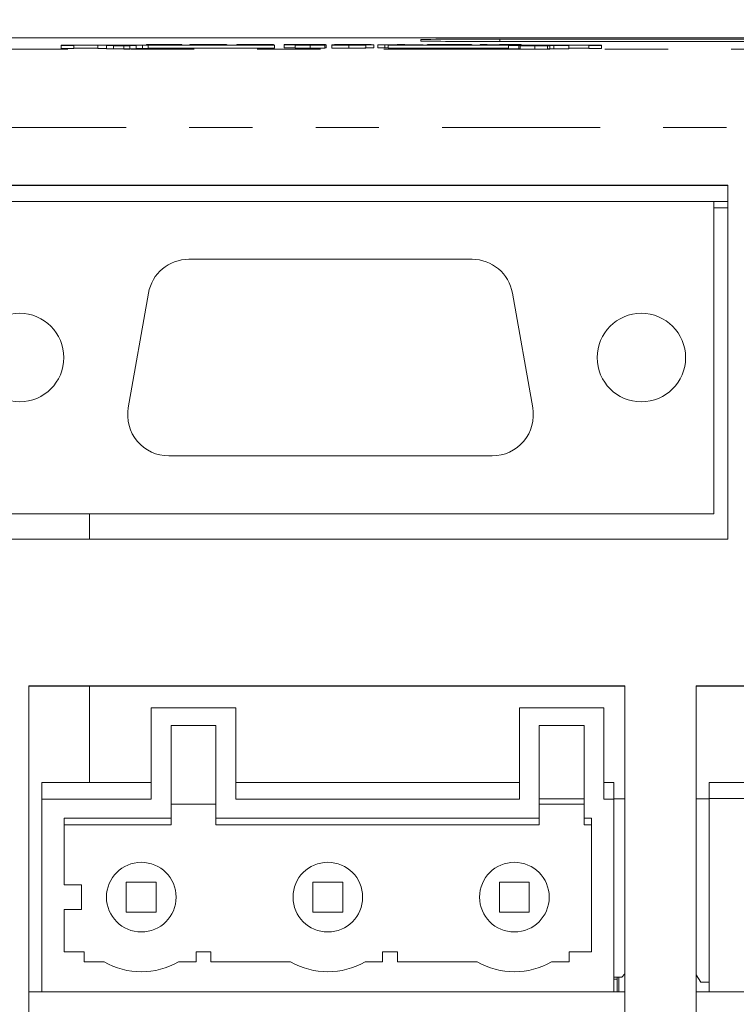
# Model space of a CAD drawing. Header units: inches. Extents: x 0.8 to 33.2, y 0.3 to 21.8.
# Tile 12 of 52: x 7.4 to 8.6, y 6.8 to 8.3. Entities that reach past the tile are written whole.
import ezdxf

# ---------------------------------------------------------------- set-up
doc = ezdxf.new("R2010")
doc.units = ezdxf.units.IN
doc.header["$MEASUREMENT"] = 0
doc.linetypes.add('PHANTOM', pattern=[0.5, 0.25, -0.05, 0.05, -0.05, 0.05, -0.05])
doc.styles.add('SLDTEXTSTYLE0', font='TXT', dxfattribs={"width": 0.75})
doc.dimstyles.new('SLDDIMSTYLE1', dxfattribs={"dimtxt": 0.12, "dimasz": 0.18, "dimexe": 0, "dimexo": 0.0625, "dimgap": 0.03, "dimtad": 0, "dimtih": 1, "dimtoh": 1, "dimrnd": 1e-09, "dimzin": 12, "dimdsep": 46, "dimtxsty": 'SLDTEXTSTYLE0', "dimsah": 1, "dimcen": 0.09, "dimadec": 0, "dimazin": 0, "dimtfac": 1, "dimtofl": 0, "dimtmove": 0, "dimatfit": 3, "dimfxl": 1, "dimtolj": 1, "dimtzin": 12, "dimarcsym": 0})

# ---------------------------------------------------------------- blocks, each defined once
blk = doc.blocks.new('*D7')
at = {"color": 7, "linetype": 'Continuous', "lineweight": 0}
for p, q in [((6.9394, 8.024), (6.9394, 9.3595)), ((12.2894, 8.024), (12.2894, 9.3595)), ((9.5214, 9.3203), (9.5214, 9.1586)), ((9.5214, 9.3203), (9.5457, 9.3203)), ((10.0175, 9.3203), (9.9932, 9.3203)), ((10.0175, 9.3203), (10.0175, 9.1586)), ((6.9394, 9.2395), (9.0757, 9.2395)), ((12.2894, 9.2395), (10.153, 9.2395)), ((9.5214, 9.1586), (9.5457, 9.1586)), ((10.0175, 9.1586), (9.9932, 9.1586))]:
    blk.add_line(p, q, dxfattribs=at)
for points in [[(6.9394, 9.2395), (7.1194, 9.2082), (7.1194, 9.2707)], [(12.2894, 9.2395), (12.1094, 9.2707), (12.1094, 9.2082)]]:
    blk.add_solid(points, dxfattribs=at)
at = {"color": 7, "linetype": 'Continuous', "lineweight": 0, "char_height": 0.12, "attachment_point": 1, "style": 'SLDTEXTSTYLE0'}
for s, insert in [('5.35', (9.1626, 9.299)), ('135.9', (9.57, 9.299))]:
    blk.add_mtext(s, dxfattribs=dict(at, insert=insert))

msp = doc.modelspace()

# ---------------------------------------------------------------- linework, layer by layer
at = {"color": 7, "linetype": 'Continuous', "lineweight": 15}
for p, q in [((11.9915, 8.2815), (7.2372, 8.2815)), ((9.0239, 8.2815), (7.2424, 8.2815)), ((7.8325, 8.2699), (7.495, 8.2699)), ((7.495, 8.2699), (7.495, 8.2693)), ((7.515, 8.2698), (7.8325, 8.2698)), ((7.515, 8.2693), (7.515, 8.2698)), ((7.5713, 8.2697), (7.5784, 8.2697)), ((7.5784, 8.2697), (7.5784, 8.2694)), ((7.6257, 8.2697), (7.6328, 8.2697)), ((7.63, 8.2703), (7.63, 8.2706)), ((7.63, 8.2706), (7.686, 8.2706)), ((7.63, 8.2703), (7.63, 8.2699)), ((7.6414, 8.2703), (7.63, 8.2703)), ((7.6328, 8.2697), (7.6328, 8.2694)), ((7.686, 8.2706), (7.6414, 8.2706)), ((7.6414, 8.2706), (7.6414, 8.2705)), ((7.6414, 8.2705), (7.6808, 8.2705)), ((7.6808, 8.2704), (7.6414, 8.2704)), ((7.6414, 8.2704), (7.6414, 8.2703)), ((7.6414, 8.2703), (7.6414, 8.2699)), ((7.6808, 8.2705), (7.6808, 8.2704)), ((7.6808, 8.2704), (7.6808, 8.2699)), ((7.686, 8.2706), (7.686, 8.2706)), ((7.686, 8.2706), (7.686, 8.2699)), ((7.6985, 8.2706), (7.7566, 8.2706)), ((7.6985, 8.2703), (7.6985, 8.2706)), ((7.6985, 8.2703), (7.6985, 8.2699)), ((7.7576, 8.2703), (7.6985, 8.2703)), ((7.7566, 8.2706), (7.7099, 8.2706)), ((7.7099, 8.2706), (7.7099, 8.2705)), ((7.7099, 8.2705), (7.7524, 8.2705)), ((7.7524, 8.2704), (7.7099, 8.2704)), ((7.7099, 8.2704), (7.7099, 8.2703)), ((7.7099, 8.2703), (7.7576, 8.2703)), ((7.7524, 8.2705), (7.7524, 8.2704)), ((7.7524, 8.2704), (7.7524, 8.2703)), ((7.7566, 8.2706), (7.7566, 8.2706)), ((7.7566, 8.2706), (7.7566, 8.2703)), ((7.7576, 8.2703), (7.7576, 8.2699)), ((7.7576, 8.2703), (7.7576, 8.2703)), ((7.7731, 8.2703), (7.7731, 8.2706)), ((7.7731, 8.2706), (7.8312, 8.2706)), ((7.8323, 8.2703), (7.7731, 8.2703)), ((7.7731, 8.2703), (7.7731, 8.2699)), ((7.8312, 8.2706), (7.7846, 8.2706)), ((7.7846, 8.2706), (7.7846, 8.2705)), ((7.7846, 8.2705), (7.8271, 8.2705)), ((7.8271, 8.2704), (7.7846, 8.2704)), ((7.7846, 8.2704), (7.7846, 8.2703)), ((7.7846, 8.2703), (7.8323, 8.2703)), ((7.8271, 8.2705), (7.8271, 8.2704)), ((7.8271, 8.2704), (7.8271, 8.2703)), ((7.8312, 8.2706), (7.8312, 8.2706)), ((7.8312, 8.2706), (7.8312, 8.2703)), ((7.8323, 8.2703), (7.8323, 8.2703)), ((7.8323, 8.2703), (7.8323, 8.2699)), ((7.8325, 8.2698), (7.8325, 8.2699)), ((7.8325, 8.2698), (7.8325, 8.2648)), ((7.8478, 8.2703), (7.8478, 8.2706)), ((7.8478, 8.2706), (7.8808, 8.2706)), ((7.8799, 8.2703), (7.8478, 8.2703)), ((7.8478, 8.2703), (7.8478, 8.2653)), ((7.8797, 8.2706), (7.8592, 8.2706)), ((7.8592, 8.2706), (7.8592, 8.2703)), ((7.8592, 8.2703), (7.8788, 8.2703)), ((7.8654, 8.2698), (7.8654, 8.2698)), ((7.8654, 8.2698), (7.8769, 8.2698)), ((7.8769, 8.2698), (7.8769, 8.2698)), ((7.8888, 8.2697), (7.8888, 8.2647)), ((7.9007, 8.2701), (7.9121, 8.2701)), ((7.9007, 8.2698), (7.9007, 8.2701)), ((7.9121, 8.2701), (7.9121, 8.2698)), ((7.9121, 8.2698), (7.9121, 8.2648)), ((7.9142, 8.2704), (7.9142, 8.2654)), ((7.9235, 8.2699), (7.9235, 8.2649)), ((7.9277, 8.2706), (7.9629, 8.2706)), ((7.9277, 8.2703), (7.9277, 8.2706)), ((7.9607, 8.2703), (7.9277, 8.2703)), ((7.9592, 8.2706), (7.9391, 8.2706)), ((7.9391, 8.2706), (7.9391, 8.2705)), ((7.9391, 8.2705), (7.9578, 8.2705)), ((7.96, 8.2704), (7.9391, 8.2704)), ((7.9391, 8.2704), (7.9391, 8.2703)), ((7.9391, 8.2703), (7.9608, 8.2703)), ((7.9505, 8.2697), (7.9505, 8.2647)), ((7.9754, 8.27), (7.965, 8.27)), ((7.965, 8.27), (7.965, 8.2699)), ((7.9754, 8.27), (7.9754, 8.2699)), ((7.9774, 8.2698), (7.9774, 8.2648)), ((7.9899, 8.2704), (7.9899, 8.2654)), ((7.9961, 8.2703), (8.0265, 8.2706)), ((8.0073, 8.2703), (7.9961, 8.2703)), ((7.9961, 8.2703), (7.9961, 8.2653)), ((8.0159, 8.2704), (8.0073, 8.2703)), ((8.0073, 8.2703), (8.0073, 8.2653)), ((8.0125, 8.2699), (8.0125, 8.2698)), ((8.35, 8.2699), (8.0125, 8.2699)), ((8.0125, 8.2698), (8.33, 8.2698)), ((8.0125, 8.2698), (8.0125, 8.2648)), ((8.0159, 8.2704), (8.0159, 8.2699)), ((8.0478, 8.2704), (8.0159, 8.2704)), ((8.0322, 8.2706), (8.0193, 8.2704)), ((8.0193, 8.2704), (8.0446, 8.2704)), ((8.0265, 8.2706), (8.0389, 8.2706)), ((8.0446, 8.2704), (8.0322, 8.2706)), ((8.0322, 8.2706), (8.0322, 8.2706)), ((8.0322, 8.2706), (8.0322, 8.2704)), ((8.0322, 8.2706), (8.0322, 8.2704)), ((8.0389, 8.2706), (8.0678, 8.2703)), ((8.0478, 8.2704), (8.0478, 8.2699)), ((8.0561, 8.2703), (8.0478, 8.2704)), ((8.0561, 8.2703), (8.0561, 8.2699)), ((8.0678, 8.2703), (8.0561, 8.2703)), ((8.0644, 8.2787), (8.0644, 8.2761)), ((8.0678, 8.2703), (8.0678, 8.2699)), ((8.0739, 8.2704), (8.0739, 8.2699)), ((8.1104, 8.2703), (8.1104, 8.2699)), ((8.1444, 8.2705), (8.133, 8.2705)), ((8.134, 8.2704), (8.1455, 8.2704)), ((8.1444, 8.2705), (8.1444, 8.2704)), ((8.1455, 8.2704), (8.1455, 8.2699)), ((8.1579, 8.2703), (8.1579, 8.2706)), ((8.1579, 8.2706), (8.1693, 8.2706)), ((8.1693, 8.2703), (8.1579, 8.2703)), ((8.1579, 8.2703), (8.1579, 8.2699)), ((8.1693, 8.2706), (8.1693, 8.2704)), ((8.1693, 8.2704), (8.208, 8.2706)), ((8.181, 8.2704), (8.1693, 8.2704)), ((8.1693, 8.2704), (8.1693, 8.2703)), ((8.1693, 8.2703), (8.1693, 8.2699)), ((8.2095, 8.2703), (8.181, 8.2704)), ((8.181, 8.2704), (8.181, 8.2699)), ((8.223, 8.2706), (8.1889, 8.2705)), ((8.1889, 8.2705), (8.2236, 8.2703)), ((11.0394, 8.2793), (8.1894, 8.2793)), ((8.1894, 8.2756), (8.981, 8.2756)), ((8.208, 8.2706), (8.223, 8.2706)), ((8.2236, 8.2703), (8.2095, 8.2703)), ((8.2095, 8.2703), (8.2095, 8.2699)), ((8.2214, 8.2697), (8.2285, 8.2697)), ((8.223, 8.2706), (8.223, 8.2703)), ((8.2236, 8.2703), (8.2236, 8.2699)), ((8.2285, 8.2697), (8.2285, 8.2694)), ((8.2539, 8.2695), (8.2589, 8.2697)), ((8.2589, 8.2697), (8.2947, 8.2697)), ((8.2947, 8.2697), (8.2947, 8.2696)), ((8.33, 8.2698), (8.33, 8.2693)), ((8.35, 8.2693), (8.35, 8.2699)), ((7.495, 8.2693), (7.495, 8.2643)), ((7.495, 8.2693), (7.515, 8.2693)), ((7.495, 8.2643), (7.515, 8.2643)), ((7.515, 8.2693), (7.515, 8.2643)), ((7.515, 8.2648), (7.553, 8.2648)), ((7.5693, 8.2696), (7.553, 8.2696)), ((7.553, 8.2696), (7.553, 8.2696)), ((7.553, 8.2696), (7.553, 8.2646)), ((7.5666, 8.2646), (7.553, 8.2646)), ((7.5666, 8.2691), (7.5666, 8.2641)), ((7.5693, 8.2694), (7.5693, 8.2696)), ((7.5784, 8.2694), (7.5693, 8.2694)), ((7.5943, 8.2687), (7.578, 8.2687)), ((7.578, 8.2687), (7.578, 8.2687)), ((7.578, 8.2687), (7.578, 8.2637)), ((7.5943, 8.2637), (7.578, 8.2637)), ((7.5943, 8.2685), (7.5943, 8.2687)), ((7.5943, 8.2685), (7.5943, 8.2635)), ((7.6034, 8.2685), (7.5943, 8.2685)), ((7.6034, 8.2635), (7.5943, 8.2635)), ((7.5963, 8.2688), (7.6034, 8.2688)), ((7.612, 8.2692), (7.6029, 8.2692)), ((7.6034, 8.2688), (7.6034, 8.2685)), ((7.6034, 8.2685), (7.6034, 8.2635)), ((7.6237, 8.2696), (7.6074, 8.2696)), ((7.6074, 8.2696), (7.6074, 8.2696)), ((7.6138, 8.269), (7.6138, 8.264)), ((7.6237, 8.2646), (7.6138, 8.2646)), ((7.6237, 8.2694), (7.6237, 8.2696)), ((7.6328, 8.2694), (7.6237, 8.2694)), ((7.6237, 8.2694), (7.6237, 8.2644)), ((7.6328, 8.2644), (7.6237, 8.2644)), ((7.6328, 8.2694), (7.6328, 8.2644)), ((7.6328, 8.2648), (7.8325, 8.2648)), ((7.8654, 8.2653), (7.8478, 8.2653)), ((8.0073, 8.2653), (7.9961, 8.2653)), ((8.0125, 8.2653), (8.0073, 8.2653)), ((8.0125, 8.2648), (8.2031, 8.2648)), ((8.2194, 8.2696), (8.2031, 8.2696)), ((8.2031, 8.2696), (8.2031, 8.2696)), ((8.2031, 8.2696), (8.2031, 8.2692)), ((8.2031, 8.2691), (8.2031, 8.2692)), ((8.2194, 8.2691), (8.2031, 8.2691)), ((8.2031, 8.2691), (8.2031, 8.2641)), ((8.2194, 8.2641), (8.2031, 8.2641)), ((8.2194, 8.2694), (8.2194, 8.2696)), ((8.2285, 8.2694), (8.2194, 8.2694)), ((8.2194, 8.2694), (8.2194, 8.2691)), ((8.2194, 8.2689), (8.2194, 8.2691)), ((8.2285, 8.2689), (8.2194, 8.2689)), ((8.2194, 8.2689), (8.2194, 8.2639)), ((8.2212, 8.2639), (8.2194, 8.2639)), ((8.2212, 8.2685), (8.2212, 8.2635)), ((8.2212, 8.2685), (8.2302, 8.2685)), ((8.2214, 8.2692), (8.2285, 8.2692)), ((8.2239, 8.2686), (8.2289, 8.2688)), ((8.2312, 8.2686), (8.2239, 8.2686)), ((8.2239, 8.2686), (8.2239, 8.2685)), ((8.2285, 8.2694), (8.2285, 8.2692)), ((8.2285, 8.2692), (8.2285, 8.2689)), ((8.2285, 8.2689), (8.2285, 8.2688)), ((8.2289, 8.2688), (8.2647, 8.2688)), ((8.2354, 8.2687), (8.2324, 8.2687)), ((8.2324, 8.2687), (8.2327, 8.2687)), ((8.2647, 8.2687), (8.2354, 8.2687)), ((8.2447, 8.2685), (8.2447, 8.2635)), ((8.2512, 8.2695), (8.2602, 8.2695)), ((8.2512, 8.2691), (8.2512, 8.2688)), ((8.2612, 8.2695), (8.2539, 8.2695)), ((8.2654, 8.2696), (8.2624, 8.2696)), ((8.2624, 8.2696), (8.2627, 8.2696)), ((8.2647, 8.2688), (8.2647, 8.2687)), ((8.2647, 8.2687), (8.2647, 8.2637)), ((8.2947, 8.2696), (8.2654, 8.2696)), ((8.2684, 8.2686), (8.2684, 8.2636)), ((8.2747, 8.2689), (8.2747, 8.2639)), ((8.2984, 8.2691), (8.2984, 8.2641)), ((8.2984, 8.2648), (8.33, 8.2648)), ((8.33, 8.2693), (8.35, 8.2693)), ((8.33, 8.2693), (8.33, 8.2643)), ((8.33, 8.2643), (8.35, 8.2643)), ((8.35, 8.2693), (8.35, 8.2643)), ((8.55, 8.0484), (7.295, 8.0484)), ((8.55, 8.0477), (7.295, 8.0477)), ((8.55, 7.4884), (8.55, 8.0484)), ((7.3147, 8.0225), (8.5277, 8.0225)), ((8.5277, 7.5285), (8.5277, 8.0225)), ((8.55, 8.0225), (8.5277, 8.0225)), ((8.1452, 7.931), (7.6971, 7.931)), ((7.6331, 7.8772), (7.6012, 7.6962)), ((8.2412, 7.6962), (8.2093, 7.8772)), ((7.6652, 7.62), (8.1772, 7.62)), ((7.3147, 7.5285), (8.5277, 7.5285)), ((7.5397, 7.4884), (7.5397, 7.5285)), ((7.295, 7.4884), (8.55, 7.4884)), ((8.387, 7.2564), (7.444, 7.2564)), ((7.444, 7.2564), (7.444, 6.7234)), ((8.387, 7.2557), (7.444, 7.2557)), ((7.5397, 7.1032), (7.5397, 7.2557)), ((8.387, 6.7234), (8.387, 7.2564)), ((9.65, 7.2564), (8.5, 7.2564)), ((8.5, 7.2564), (8.5, 6.7234)), ((9.65, 7.2557), (8.5, 7.2557)), ((7.6375, 7.2213), (7.6375, 7.0768)), ((7.7714, 7.2213), (7.6375, 7.2213)), ((7.7714, 7.0768), (7.7714, 7.2213)), ((8.2202, 7.2213), (8.2202, 7.0768)), ((8.354, 7.2213), (8.2202, 7.2213)), ((8.354, 7.0768), (8.354, 7.2213)), ((7.669, 7.1937), (7.7399, 7.1937)), ((7.669, 7.0468), (7.669, 7.1937)), ((7.7399, 7.1937), (7.7399, 7.0468)), ((8.2517, 7.1937), (8.3225, 7.1937)), ((8.2517, 7.0468), (8.2517, 7.1937)), ((8.3225, 7.1937), (8.3225, 7.0468)), ((7.6375, 7.1032), (7.4643, 7.1032)), ((7.4643, 7.0768), (7.4643, 7.1032)), ((8.2202, 7.1032), (7.7714, 7.1032)), ((8.354, 7.1032), (8.3698, 7.1032)), ((8.3698, 7.0768), (8.3698, 7.1032)), ((8.6817, 7.1033), (8.5203, 7.1033)), ((8.5203, 7.1033), (8.5203, 7.078)), ((7.4643, 7.0768), (7.4643, 6.7725)), ((7.6375, 7.0768), (7.4643, 7.0768)), ((8.2202, 7.0768), (7.7714, 7.0768)), ((8.2517, 7.0775), (8.3225, 7.0775)), ((8.354, 7.0768), (8.3698, 7.0768)), ((8.3698, 7.0775), (8.387, 7.0775)), ((8.3698, 6.7725), (8.3698, 7.0768)), ((8.5, 7.0775), (8.5203, 7.0775)), ((8.6817, 7.078), (8.5203, 7.078)), ((8.5203, 7.078), (8.5203, 6.7725)), ((7.669, 7.0694), (7.7399, 7.0694)), ((8.2517, 7.0694), (8.3225, 7.0694)), ((7.4997, 7.0468), (7.669, 7.0468)), ((7.4997, 6.9417), (7.4997, 7.0468)), ((7.669, 7.0362), (7.669, 7.0468)), ((7.7399, 7.0468), (8.2517, 7.0468)), ((7.7399, 7.0362), (7.7399, 7.0468)), ((8.2517, 7.0362), (8.2517, 7.0468)), ((8.3225, 7.0468), (8.3343, 7.0468)), ((8.3225, 7.0362), (8.3225, 7.0468)), ((8.3343, 7.0468), (8.3343, 6.8354)), ((7.669, 7.0362), (7.4997, 7.0362)), ((8.2517, 7.0362), (7.7399, 7.0362)), ((8.3343, 7.0362), (8.3225, 7.0362)), ((7.4997, 6.9417), (7.5273, 6.9417)), ((7.5273, 6.9417), (7.5273, 6.9024)), ((7.5981, 6.8984), (7.5981, 6.9457)), ((7.6454, 6.9457), (7.5981, 6.9457)), ((7.6454, 6.9457), (7.6454, 6.8984)), ((7.8934, 6.8984), (7.8934, 6.9457)), ((7.9406, 6.9457), (7.8934, 6.9457)), ((7.9406, 6.9457), (7.9406, 6.8984)), ((8.2359, 6.9457), (8.1887, 6.9457)), ((8.1887, 6.8984), (8.1887, 6.9457)), ((8.2359, 6.9457), (8.2359, 6.8984)), ((7.4997, 6.9024), (7.5273, 6.9024)), ((7.4997, 6.8354), (7.4997, 6.9024)), ((7.6454, 6.8984), (7.5981, 6.8984)), ((7.9406, 6.8984), (7.8934, 6.8984)), ((8.2359, 6.8984), (8.1887, 6.8984)), ((7.5312, 6.8354), (7.4997, 6.8354)), ((7.5312, 6.8197), (7.5312, 6.8354)), ((7.7084, 6.8354), (7.7084, 6.8197)), ((7.732, 6.8354), (7.7084, 6.8354)), ((7.732, 6.8197), (7.732, 6.8354)), ((8.0036, 6.8354), (8.0036, 6.8197)), ((8.0273, 6.8354), (8.0036, 6.8354)), ((8.0273, 6.8197), (8.0273, 6.8354)), ((8.2989, 6.8354), (8.2989, 6.8197)), ((8.3343, 6.8354), (8.2989, 6.8354)), ((7.5628, 6.8197), (7.5312, 6.8197)), ((7.7084, 6.8197), (7.6807, 6.8197)), ((7.8581, 6.8197), (7.732, 6.8197)), ((8.0036, 6.8197), (7.976, 6.8197)), ((8.1534, 6.8197), (8.0273, 6.8197)), ((8.2989, 6.8197), (8.2712, 6.8197)), ((8.3698, 6.7955), (8.3823, 6.7955)), ((8.3698, 6.7922), (8.3748, 6.7922)), ((8.3748, 6.7955), (8.3748, 6.7922)), ((8.3748, 6.7922), (8.3748, 6.7725)), ((8.3778, 6.7955), (8.3778, 6.7725)), ((8.3823, 6.7955), (8.387, 6.8006)), ((8.5, 6.7994), (8.5073, 6.7875)), ((8.5073, 6.7875), (8.5203, 6.7875)), ((7.444, 6.7725), (7.4643, 6.7725)), ((8.3698, 6.7725), (7.4643, 6.7725)), ((8.3698, 6.7725), (8.387, 6.7725)), ((8.5, 6.7725), (8.5203, 6.7725)), ((8.5203, 6.7725), (9.6302, 6.7725))]:
    msp.add_line(p, q, dxfattribs=at)
at = {"color": 7, "linetype": 'PHANTOM', "lineweight": 0}
for p, q in [((8.1894, 8.2756), (8.1894, 8.2793)), ((7.2554, 8.2633), (11.9733, 8.2633)), ((12.0978, 8.1394), (7.1309, 8.1394)), ((8.55, 8.0126), (8.5277, 8.0126))]:
    msp.add_line(p, q, dxfattribs=at)
at = {"color": 7, "linetype": 'Continuous', "lineweight": 15}
for centre, radius in [((7.4292, 7.7755), 0.07), ((8.4132, 7.7755), 0.07), ((7.6218, 6.9221), 0.0551), ((7.917, 6.9221), 0.0551), ((8.2123, 6.9221), 0.0551)]:
    msp.add_circle(centre, radius, dxfattribs=at)
for centre, radius, start, end in [((8.1581, 1.1154), 7.1639, 89.75014, 90.74989), ((8.1581, 15.4378), 7.1623, 269.25, 270.24998), ((7.6971, 7.866), 0.065, 90, 170), ((8.1452, 7.866), 0.065, 10, 90), ((7.6652, 7.685), 0.065, 170, 270), ((8.1772, 7.685), 0.065, 270, 10), ((7.6218, 6.9221), 0.1181, 240.0736, 299.9264), ((7.917, 6.9221), 0.1181, 240.0736, 299.9264), ((8.2123, 6.9221), 0.1181, 240.0736, 299.9264)]:
    msp.add_arc(centre, radius, start, end, dxfattribs=at)
for points, knots in [([(7.5646, 8.2696), (7.5663, 8.2697), (7.5693, 8.2697), (7.5707, 8.2697), (7.5713, 8.2697)], [0, 0, 0, 0, 0.558686, 1, 1, 1, 1]), ([(7.6191, 8.2696), (7.6207, 8.2697), (7.6238, 8.2697), (7.6251, 8.2697), (7.6257, 8.2697)], [0, 0, 0, 0, 0.558689, 1, 1, 1, 1]), ([(7.8888, 8.2697), (7.8853, 8.2697), (7.8784, 8.2697), (7.8699, 8.2697), (7.8656, 8.2698), (7.8655, 8.2698), (7.8654, 8.2698)], [0, 0, 0, 0, 0.280759, 0.559535, 0.779284, 1, 1, 1, 1]), ([(7.8769, 8.2698), (7.877, 8.2698), (7.8772, 8.2698), (7.8798, 8.2698), (7.8841, 8.2697), (7.887, 8.2697), (7.8885, 8.2697)], [0, 0, 0, 0, 0.280864, 0.559828, 0.779451, 1, 1, 1, 1]), ([(7.8788, 8.2703), (7.8815, 8.2703), (7.8871, 8.2703), (7.8945, 8.2703), (7.9017, 8.2704), (7.9023, 8.2704), (7.9028, 8.2704)], [0, 0, 0, 0, 0.18721, 0.373844, 0.560891, 1, 1, 1, 1]), ([(7.9028, 8.2704), (7.9026, 8.2705), (7.9022, 8.2705), (7.8978, 8.2705), (7.8894, 8.2706), (7.8829, 8.2706), (7.8797, 8.2706)], [0, 0, 0, 0, 0.281183, 0.560917, 0.780154, 1, 1, 1, 1]), ([(7.9142, 8.2704), (7.9138, 8.2704), (7.9131, 8.2704), (7.9053, 8.2703), (7.8931, 8.2703), (7.8843, 8.2703), (7.8799, 8.2703)], [0, 0, 0, 0, 0.28076, 0.560122, 0.779778, 1, 1, 1, 1]), ([(7.8808, 8.2706), (7.8864, 8.2706), (7.8975, 8.2706), (7.912, 8.2705), (7.9133, 8.2705), (7.9142, 8.2704)], [0, 0, 0, 0, 0.2801601, 0.5601706, 1, 1, 1, 1]), ([(7.8885, 8.2697), (7.8899, 8.2697), (7.8927, 8.2697), (7.8963, 8.2698), (7.9, 8.2698), (7.9004, 8.2698), (7.9007, 8.2698)], [0, 0, 0, 0, 0.187168, 0.374062, 0.561228, 1, 1, 1, 1]), ([(7.9121, 8.2698), (7.9119, 8.2698), (7.9114, 8.2698), (7.9058, 8.2697), (7.8973, 8.2697), (7.8916, 8.2697), (7.8888, 8.2697)], [0, 0, 0, 0, 0.280718, 0.559328, 0.779225, 1, 1, 1, 1]), ([(7.9235, 8.2699), (7.9237, 8.2699), (7.9239, 8.27), (7.9289, 8.27), (7.9311, 8.27)], [0, 0, 0, 0, 0.560688, 1, 1, 1, 1]), ([(7.9505, 8.2697), (7.946, 8.2697), (7.9392, 8.2697), (7.9323, 8.2697), (7.9248, 8.2698), (7.9241, 8.2698), (7.9235, 8.2699)], [0, 0, 0, 0, 0.249128, 0.374793, 0.500624, 1, 1, 1, 1]), ([(7.9311, 8.27), (7.9325, 8.27), (7.9354, 8.27), (7.9426, 8.2701), (7.9487, 8.2701), (7.9524, 8.2701)], [0, 0, 0, 0, 0.2806349, 0.5609554, 1, 1, 1, 1]), ([(7.9374, 8.27), (7.9359, 8.27), (7.9332, 8.2699), (7.9329, 8.2699), (7.9327, 8.2699)], [0, 0, 0, 0, 0.559021, 1, 1, 1, 1]), ([(7.9327, 8.2699), (7.9357, 8.2699), (7.9411, 8.2699), (7.9486, 8.2699), (7.9519, 8.2699)], [0, 0, 0, 0, 0.559071, 1, 1, 1, 1]), ([(7.9385, 8.2699), (7.937, 8.2699), (7.9343, 8.2699), (7.934, 8.2698), (7.9339, 8.2698)], [0, 0, 0, 0, 0.558547, 1, 1, 1, 1]), ([(7.9339, 8.2698), (7.9341, 8.2698), (7.9346, 8.2698), (7.9389, 8.2698), (7.9446, 8.2697), (7.9485, 8.2697), (7.9505, 8.2697)], [0, 0, 0, 0, 0.2800093, 0.5593251, 0.779494, 1, 1, 1, 1]), ([(7.9515, 8.27), (7.9499, 8.27), (7.9466, 8.27), (7.9413, 8.27), (7.9389, 8.27), (7.9374, 8.27)], [0, 0, 0, 0, 0.280481, 0.560752, 1, 1, 1, 1]), ([(7.9505, 8.2699), (7.948, 8.2699), (7.9434, 8.2699), (7.94, 8.2699), (7.9385, 8.2699)], [0, 0, 0, 0, 0.559645, 1, 1, 1, 1]), ([(7.9671, 8.2698), (7.9668, 8.2698), (7.9664, 8.2699), (7.9621, 8.2699), (7.9564, 8.2699), (7.9525, 8.2699), (7.9505, 8.2699)], [0, 0, 0, 0, 0.280005, 0.559301, 0.779443, 1, 1, 1, 1]), ([(7.9505, 8.2697), (7.953, 8.2697), (7.958, 8.2698), (7.9636, 8.2698), (7.9667, 8.2698), (7.9669, 8.2698), (7.9671, 8.2698)], [0, 0, 0, 0, 0.279753, 0.5590224, 0.7793162, 1, 1, 1, 1]), ([(7.9774, 8.2698), (7.9771, 8.2698), (7.9763, 8.2698), (7.9691, 8.2697), (7.9598, 8.2697), (7.9536, 8.2697), (7.9505, 8.2697)], [0, 0, 0, 0, 0.279948, 0.558987, 0.779238, 1, 1, 1, 1]), ([(7.965, 8.27), (7.9647, 8.27), (7.964, 8.27), (7.9603, 8.27), (7.9559, 8.27), (7.953, 8.27), (7.9515, 8.27)], [0, 0, 0, 0, 0.279806, 0.558497, 0.779119, 1, 1, 1, 1]), ([(7.9519, 8.2699), (7.9558, 8.2699), (7.9636, 8.2699), (7.9723, 8.2699), (7.9769, 8.2699), (7.9773, 8.2698), (7.9774, 8.2698)], [0, 0, 0, 0, 0.279892, 0.558953, 0.779197, 1, 1, 1, 1]), ([(7.9524, 8.2701), (7.9556, 8.2701), (7.9621, 8.2701), (7.9701, 8.27), (7.9745, 8.27), (7.9751, 8.27), (7.9754, 8.27)], [0, 0, 0, 0, 0.2804303, 0.5595092, 0.7794704, 1, 1, 1, 1]), ([(7.9578, 8.2705), (7.9601, 8.2705), (7.9646, 8.2705), (7.9708, 8.2705), (7.974, 8.2705), (7.9742, 8.2705), (7.9743, 8.2705)], [0, 0, 0, 0, 0.281377, 0.560335, 0.77937, 1, 1, 1, 1]), ([(7.9743, 8.2705), (7.9743, 8.2705), (7.9741, 8.2705), (7.9722, 8.2706), (7.9671, 8.2706), (7.9625, 8.2706), (7.9592, 8.2706)], [0, 0, 0, 0, 0.187341, 0.373763, 0.560207, 1, 1, 1, 1]), ([(7.9785, 8.2704), (7.9783, 8.2704), (7.978, 8.2704), (7.9754, 8.2704), (7.97, 8.2704), (7.9645, 8.2704), (7.96, 8.2704)], [0, 0, 0, 0, 0.249734, 0.375145, 0.50067, 1, 1, 1, 1]), ([(7.9899, 8.2704), (7.9895, 8.2703), (7.9886, 8.2703), (7.9775, 8.2703), (7.9671, 8.2703), (7.9607, 8.2703)], [0, 0, 0, 0, 0.280348, 0.559933, 1, 1, 1, 1]), ([(7.9608, 8.2703), (7.9633, 8.2703), (7.9682, 8.2703), (7.9749, 8.2703), (7.9782, 8.2703), (7.9784, 8.2704), (7.9785, 8.2704)], [0, 0, 0, 0, 0.281284, 0.559956, 0.779246, 1, 1, 1, 1]), ([(7.9629, 8.2706), (7.9661, 8.2706), (7.9724, 8.2706), (7.9802, 8.2706), (7.9851, 8.2706), (7.9855, 8.2705), (7.9857, 8.2705)], [0, 0, 0, 0, 0.2806516, 0.5601576, 0.7799304, 1, 1, 1, 1]), ([(7.9783, 8.2705), (7.9777, 8.2705), (7.9765, 8.2705), (7.9752, 8.2705), (7.9746, 8.2705)], [0, 0, 0, 0, 0.559855, 1, 1, 1, 1]), ([(7.9746, 8.2705), (7.976, 8.2704), (7.9785, 8.2704), (7.9806, 8.2704), (7.9816, 8.2704)], [0, 0, 0, 0, 0.560065, 1, 1, 1, 1]), ([(7.9857, 8.2705), (7.9854, 8.2705), (7.9848, 8.2705), (7.9803, 8.2705), (7.9783, 8.2705)], [0, 0, 0, 0, 0.559454, 1, 1, 1, 1]), ([(7.9816, 8.2704), (7.9843, 8.2704), (7.9891, 8.2704), (7.9896, 8.2704), (7.9899, 8.2704)], [0, 0, 0, 0, 0.558576, 1, 1, 1, 1]), ([(8.0739, 8.2704), (8.0743, 8.2705), (8.0751, 8.2705), (8.0841, 8.2706), (8.0974, 8.2706), (8.1069, 8.2706), (8.1116, 8.2706)], [0, 0, 0, 0, 0.280599, 0.559835, 0.779628, 1, 1, 1, 1]), ([(8.1104, 8.2703), (8.1044, 8.2703), (8.0925, 8.2703), (8.0803, 8.2703), (8.0746, 8.2704), (8.0741, 8.2704), (8.0739, 8.2704)], [0, 0, 0, 0, 0.279338, 0.558253, 0.778864, 1, 1, 1, 1]), ([(8.1111, 8.2706), (8.1081, 8.2706), (8.1022, 8.2706), (8.0945, 8.2706), (8.0868, 8.2705), (8.0859, 8.2705), (8.0853, 8.2704)], [0, 0, 0, 0, 0.187124, 0.37394, 0.561195, 1, 1, 1, 1]), ([(8.0853, 8.2704), (8.0855, 8.2704), (8.0859, 8.2704), (8.0908, 8.2703), (8.1002, 8.2703), (8.1072, 8.2703), (8.1107, 8.2703)], [0, 0, 0, 0, 0.28121, 0.560716, 0.779866, 1, 1, 1, 1]), ([(8.1455, 8.2704), (8.1444, 8.2704), (8.1424, 8.2703), (8.1333, 8.2703), (8.1219, 8.2703), (8.1142, 8.2703), (8.1104, 8.2703)], [0, 0, 0, 0, 0.28027, 0.559582, 0.779595, 1, 1, 1, 1]), ([(8.1107, 8.2703), (8.1141, 8.2703), (8.1208, 8.2703), (8.1304, 8.2703), (8.1326, 8.2704), (8.134, 8.2704)], [0, 0, 0, 0, 0.280256, 0.560175, 1, 1, 1, 1]), ([(8.133, 8.2705), (8.1322, 8.2705), (8.1307, 8.2705), (8.1229, 8.2706), (8.1155, 8.2706), (8.1111, 8.2706)], [0, 0, 0, 0, 0.280772, 0.5609, 1, 1, 1, 1]), ([(8.1116, 8.2706), (8.1159, 8.2706), (8.1246, 8.2706), (8.1353, 8.2706), (8.1422, 8.2706), (8.1437, 8.2705), (8.1444, 8.2705)], [0, 0, 0, 0, 0.2804297, 0.5597811, 0.7796778, 1, 1, 1, 1]), ([(7.553, 8.2696), (7.5553, 8.2696), (7.5595, 8.2696), (7.563, 8.2696), (7.5646, 8.2696)], [0, 0, 0, 0, 0.560334, 1, 1, 1, 1]), ([(7.5666, 8.2691), (7.5667, 8.2691), (7.567, 8.2691), (7.5713, 8.2692), (7.5732, 8.2692)], [0, 0, 0, 0, 0.560687, 1, 1, 1, 1]), ([(7.5902, 8.2689), (7.5862, 8.2689), (7.5803, 8.2689), (7.5743, 8.269), (7.5677, 8.269), (7.5671, 8.269), (7.5666, 8.2691)], [0, 0, 0, 0, 0.249129, 0.374795, 0.500626, 1, 1, 1, 1]), ([(7.5902, 8.2639), (7.5862, 8.2639), (7.5803, 8.2639), (7.5743, 8.264), (7.5677, 8.264), (7.5671, 8.264), (7.5666, 8.2641)], [0, 0, 0, 0, 0.249129, 0.374792, 0.500626, 1, 1, 1, 1]), ([(7.5732, 8.2692), (7.5745, 8.2692), (7.577, 8.2692), (7.5833, 8.2692), (7.5886, 8.2692), (7.5919, 8.2692)], [0, 0, 0, 0, 0.280634, 0.560956, 1, 1, 1, 1]), ([(7.5788, 8.2692), (7.5775, 8.2692), (7.5751, 8.2691), (7.5748, 8.2691), (7.5746, 8.2691)], [0, 0, 0, 0, 0.559023, 1, 1, 1, 1]), ([(7.5746, 8.2691), (7.5773, 8.2691), (7.582, 8.2691), (7.5886, 8.2691), (7.5915, 8.2691)], [0, 0, 0, 0, 0.559064, 1, 1, 1, 1]), ([(7.5797, 8.2691), (7.5784, 8.2691), (7.576, 8.269), (7.5758, 8.269), (7.5757, 8.269)], [0, 0, 0, 0, 0.558543, 1, 1, 1, 1]), ([(7.5757, 8.269), (7.5759, 8.269), (7.5763, 8.269), (7.5801, 8.269), (7.585, 8.269), (7.5885, 8.269), (7.5902, 8.269)], [0, 0, 0, 0, 0.280011, 0.559324, 0.779492, 1, 1, 1, 1]), ([(7.578, 8.2687), (7.5803, 8.2687), (7.5845, 8.2687), (7.588, 8.2687), (7.5896, 8.2687)], [0, 0, 0, 0, 0.560334, 1, 1, 1, 1]), ([(7.5911, 8.2692), (7.5897, 8.2692), (7.5869, 8.2692), (7.5822, 8.2692), (7.5801, 8.2692), (7.5788, 8.2692)], [0, 0, 0, 0, 0.280476, 0.560745, 1, 1, 1, 1]), ([(7.5902, 8.2691), (7.588, 8.2691), (7.584, 8.2691), (7.581, 8.2691), (7.5797, 8.2691)], [0, 0, 0, 0, 0.559643, 1, 1, 1, 1]), ([(7.5896, 8.2687), (7.5913, 8.2687), (7.5943, 8.2688), (7.5957, 8.2688), (7.5963, 8.2688)], [0, 0, 0, 0, 0.558689, 1, 1, 1, 1]), ([(7.6047, 8.269), (7.6045, 8.269), (7.6041, 8.2691), (7.6003, 8.2691), (7.5954, 8.2691), (7.5919, 8.2691), (7.5902, 8.2691)], [0, 0, 0, 0, 0.280003, 0.559296, 0.779445, 1, 1, 1, 1]), ([(7.6138, 8.269), (7.6135, 8.269), (7.6128, 8.269), (7.6065, 8.2689), (7.5984, 8.2689), (7.5929, 8.2689), (7.5902, 8.2689)], [0, 0, 0, 0, 0.27995, 0.558988, 0.779241, 1, 1, 1, 1]), ([(7.5902, 8.269), (7.5924, 8.269), (7.5968, 8.269), (7.6017, 8.269), (7.6044, 8.269), (7.6046, 8.269), (7.6047, 8.269)], [0, 0, 0, 0, 0.279753, 0.559024, 0.779318, 1, 1, 1, 1]), ([(7.6138, 8.264), (7.6135, 8.264), (7.6128, 8.264), (7.6065, 8.2639), (7.5984, 8.2639), (7.5929, 8.2639), (7.5902, 8.2639)], [0, 0, 0, 0, 0.279947, 0.558986, 0.77924, 1, 1, 1, 1]), ([(7.6029, 8.2692), (7.6026, 8.2692), (7.602, 8.2692), (7.5988, 8.2692), (7.5949, 8.2692), (7.5924, 8.2692), (7.5911, 8.2692)], [0, 0, 0, 0, 0.279811, 0.558499, 0.779124, 1, 1, 1, 1]), ([(7.5915, 8.2691), (7.5949, 8.2691), (7.6017, 8.2691), (7.6093, 8.2691), (7.6133, 8.2691), (7.6136, 8.269), (7.6138, 8.269)], [0, 0, 0, 0, 0.279894, 0.558955, 0.779199, 1, 1, 1, 1]), ([(7.5919, 8.2692), (7.5947, 8.2692), (7.6004, 8.2692), (7.6074, 8.2692), (7.6112, 8.2692), (7.6117, 8.2692), (7.612, 8.2692)], [0, 0, 0, 0, 0.280429, 0.559511, 0.779467, 1, 1, 1, 1]), ([(7.6074, 8.2696), (7.6097, 8.2696), (7.6139, 8.2696), (7.6175, 8.2696), (7.6191, 8.2696)], [0, 0, 0, 0, 0.560323, 1, 1, 1, 1]), ([(7.8888, 8.2647), (7.8853, 8.2647), (7.8784, 8.2647), (7.8699, 8.2647), (7.8656, 8.2648), (7.8655, 8.2648), (7.8654, 8.2648)], [0, 0, 0, 0, 0.280759, 0.559535, 0.779284, 1, 1, 1, 1]), ([(7.9121, 8.2648), (7.9119, 8.2648), (7.9114, 8.2648), (7.9058, 8.2647), (7.8973, 8.2647), (7.8916, 8.2647), (7.8888, 8.2647)], [0, 0, 0, 0, 0.280719, 0.559329, 0.779225, 1, 1, 1, 1]), ([(7.9505, 8.2647), (7.946, 8.2647), (7.9392, 8.2647), (7.9323, 8.2647), (7.9248, 8.2648), (7.9241, 8.2648), (7.9235, 8.2649)], [0, 0, 0, 0, 0.249127, 0.374794, 0.500625, 1, 1, 1, 1]), ([(7.9774, 8.2648), (7.9771, 8.2648), (7.9763, 8.2648), (7.9691, 8.2647), (7.9598, 8.2647), (7.9536, 8.2647), (7.9505, 8.2647)], [0, 0, 0, 0, 0.279948, 0.558989, 0.779238, 1, 1, 1, 1]), ([(7.9899, 8.2654), (7.9894, 8.2653), (7.9885, 8.2653), (7.9817, 8.2653), (7.9766, 8.2653), (7.9754, 8.2653)], [0, 0, 0, 0, 0.434783, 0.868383, 1, 1, 1, 1]), ([(8.2031, 8.2692), (8.2054, 8.2692), (8.2096, 8.2692), (8.2131, 8.2692), (8.2147, 8.2692)], [0, 0, 0, 0, 0.560331, 1, 1, 1, 1]), ([(8.2147, 8.2692), (8.2164, 8.2692), (8.2194, 8.2692), (8.2208, 8.2692), (8.2214, 8.2692)], [0, 0, 0, 0, 0.558693, 1, 1, 1, 1]), ([(8.2447, 8.2685), (8.2416, 8.2685), (8.2353, 8.2685), (8.2273, 8.2685), (8.2223, 8.2685), (8.2216, 8.2685), (8.2212, 8.2685)], [0, 0, 0, 0, 0.280624, 0.55999, 0.779735, 1, 1, 1, 1]), ([(8.2447, 8.2635), (8.2416, 8.2635), (8.2353, 8.2635), (8.2273, 8.2635), (8.2223, 8.2635), (8.2216, 8.2635), (8.2212, 8.2635)], [0, 0, 0, 0, 0.280623, 0.559991, 0.779735, 1, 1, 1, 1]), ([(8.2302, 8.2685), (8.2307, 8.2685), (8.2315, 8.2685), (8.2358, 8.2685), (8.2406, 8.2685), (8.2437, 8.2685), (8.2452, 8.2685)], [0, 0, 0, 0, 0.279672, 0.558653, 0.779073, 1, 1, 1, 1]), ([(8.244, 8.2686), (8.2425, 8.2686), (8.2397, 8.2686), (8.2349, 8.2686), (8.2326, 8.2686), (8.2312, 8.2686)], [0, 0, 0, 0, 0.280685, 0.561626, 1, 1, 1, 1]), ([(8.2327, 8.2687), (8.2348, 8.2687), (8.2386, 8.2687), (8.2428, 8.2687), (8.2447, 8.2687)], [0, 0, 0, 0, 0.559739, 1, 1, 1, 1]), ([(8.2593, 8.2686), (8.2591, 8.2686), (8.2587, 8.2686), (8.2549, 8.2686), (8.2495, 8.2686), (8.2458, 8.2686), (8.244, 8.2686)], [0, 0, 0, 0, 0.280346, 0.559305, 0.779324, 1, 1, 1, 1]), ([(8.2447, 8.2687), (8.2483, 8.2687), (8.2546, 8.2687), (8.2597, 8.2686), (8.262, 8.2686)], [0, 0, 0, 0, 0.560276, 1, 1, 1, 1]), ([(8.2684, 8.2686), (8.268, 8.2686), (8.2674, 8.2685), (8.2611, 8.2685), (8.2531, 8.2685), (8.2475, 8.2685), (8.2447, 8.2685)], [0, 0, 0, 0, 0.279992, 0.559302, 0.77943, 1, 1, 1, 1]), ([(8.2684, 8.2636), (8.268, 8.2636), (8.2674, 8.2635), (8.2611, 8.2635), (8.2531, 8.2635), (8.2475, 8.2635), (8.2447, 8.2635)], [0, 0, 0, 0, 0.279991, 0.559301, 0.779431, 1, 1, 1, 1]), ([(8.2452, 8.2685), (8.2474, 8.2685), (8.2519, 8.2685), (8.2566, 8.2685), (8.259, 8.2685), (8.2592, 8.2686), (8.2593, 8.2686)], [0, 0, 0, 0, 0.2793, 0.558599, 0.77908, 1, 1, 1, 1]), ([(8.2747, 8.2694), (8.2716, 8.2694), (8.2653, 8.2694), (8.2573, 8.2694), (8.2523, 8.2694), (8.2516, 8.2695), (8.2512, 8.2695)], [0, 0, 0, 0, 0.2806239, 0.5599896, 0.7797359, 1, 1, 1, 1]), ([(8.2512, 8.2691), (8.2516, 8.2691), (8.2522, 8.2692), (8.2612, 8.2692), (8.2687, 8.2692), (8.2727, 8.2692), (8.2747, 8.2692)], [0, 0, 0, 0, 0.499683, 0.748866, 0.874332, 1, 1, 1, 1]), ([(8.2747, 8.2689), (8.2727, 8.2689), (8.2687, 8.2689), (8.2612, 8.2689), (8.2522, 8.269), (8.2516, 8.269), (8.2512, 8.2691)], [0, 0, 0, 0, 0.12567, 0.251139, 0.500329, 1, 1, 1, 1]), ([(8.2602, 8.2695), (8.2607, 8.2695), (8.2615, 8.2694), (8.2658, 8.2694), (8.2706, 8.2694), (8.2737, 8.2694), (8.2752, 8.2694)], [0, 0, 0, 0, 0.27967, 0.558649, 0.779074, 1, 1, 1, 1]), ([(8.2747, 8.2692), (8.2733, 8.2692), (8.2704, 8.2692), (8.2653, 8.2692), (8.2607, 8.2691), (8.2604, 8.2691), (8.2602, 8.2691)], [0, 0, 0, 0, 0.1251777, 0.2500955, 0.4990077, 1, 1, 1, 1]), ([(8.2602, 8.2691), (8.2604, 8.2691), (8.2607, 8.269), (8.2653, 8.269), (8.2704, 8.269), (8.2733, 8.269), (8.2747, 8.269)], [0, 0, 0, 0, 0.500933, 0.749844, 0.874813, 1, 1, 1, 1]), ([(8.274, 8.2695), (8.2725, 8.2695), (8.2697, 8.2695), (8.2649, 8.2695), (8.2626, 8.2695), (8.2612, 8.2695)], [0, 0, 0, 0, 0.280685, 0.561626, 1, 1, 1, 1]), ([(8.262, 8.2686), (8.2641, 8.2686), (8.2679, 8.2686), (8.2682, 8.2686), (8.2684, 8.2686)], [0, 0, 0, 0, 0.558211, 1, 1, 1, 1]), ([(8.2627, 8.2696), (8.2648, 8.2696), (8.2686, 8.2696), (8.2728, 8.2696), (8.2747, 8.2696)], [0, 0, 0, 0, 0.559739, 1, 1, 1, 1]), ([(8.2747, 8.2639), (8.2727, 8.2639), (8.2692, 8.2639), (8.266, 8.2639), (8.2647, 8.2639)], [0, 0, 0, 0, 0.576294, 1, 1, 1, 1]), ([(8.2893, 8.2695), (8.2891, 8.2695), (8.2887, 8.2695), (8.2849, 8.2695), (8.2795, 8.2695), (8.2758, 8.2695), (8.274, 8.2695)], [0, 0, 0, 0, 0.280346, 0.559305, 0.779329, 1, 1, 1, 1]), ([(8.2747, 8.2696), (8.2783, 8.2696), (8.2846, 8.2696), (8.2897, 8.2696), (8.292, 8.2696)], [0, 0, 0, 0, 0.560276, 1, 1, 1, 1]), ([(8.2984, 8.2695), (8.298, 8.2695), (8.2974, 8.2694), (8.2911, 8.2694), (8.2831, 8.2694), (8.2775, 8.2694), (8.2747, 8.2694)], [0, 0, 0, 0, 0.279992, 0.559302, 0.77943, 1, 1, 1, 1]), ([(8.2893, 8.2691), (8.2891, 8.2691), (8.2889, 8.2691), (8.2842, 8.2692), (8.2791, 8.2692), (8.2762, 8.2692), (8.2747, 8.2692)], [0, 0, 0, 0, 0.500904, 0.74982, 0.874781, 1, 1, 1, 1]), ([(8.2747, 8.2692), (8.2767, 8.2692), (8.2808, 8.2692), (8.2864, 8.2692), (8.2909, 8.2692), (8.2973, 8.2692), (8.2979, 8.2691), (8.2984, 8.2691)], [0, 0, 0, 0, 0.125406, 0.250621, 0.37592, 0.501391, 1, 1, 1, 1]), ([(8.2984, 8.2691), (8.2979, 8.269), (8.2973, 8.269), (8.2909, 8.269), (8.2864, 8.2689), (8.2808, 8.2689), (8.2767, 8.2689), (8.2747, 8.2689)], [0, 0, 0, 0, 0.498597, 0.624072, 0.749372, 0.874591, 1, 1, 1, 1]), ([(8.2747, 8.269), (8.2762, 8.269), (8.2791, 8.269), (8.2842, 8.269), (8.2889, 8.269), (8.2891, 8.2691), (8.2893, 8.2691)], [0, 0, 0, 0, 0.1252299, 0.2502363, 0.499152, 1, 1, 1, 1]), ([(8.2984, 8.2641), (8.2979, 8.264), (8.2973, 8.264), (8.2909, 8.264), (8.2864, 8.2639), (8.2808, 8.2639), (8.2767, 8.2639), (8.2747, 8.2639)], [0, 0, 0, 0, 0.498599, 0.624075, 0.749373, 0.874591, 1, 1, 1, 1]), ([(8.2752, 8.2694), (8.2774, 8.2694), (8.2819, 8.2694), (8.2866, 8.2694), (8.289, 8.2695), (8.2892, 8.2695), (8.2893, 8.2695)], [0, 0, 0, 0, 0.2793, 0.5586, 0.779079, 1, 1, 1, 1]), ([(8.292, 8.2696), (8.2941, 8.2695), (8.2979, 8.2695), (8.2982, 8.2695), (8.2984, 8.2695)], [0, 0, 0, 0, 0.558211, 1, 1, 1, 1])]:
    msp.add_open_spline(points, degree=3, knots=knots, dxfattribs=at)
for points in [[(7.8654, 8.2698), (7.8654, 8.2648)], [(7.9142, 8.2654), (7.9121, 8.2654)]]:
    msp.add_open_spline(points, degree=1, dxfattribs=at)

# ---------------------------------------------------------------- dimensions: what is measured, and where the dimension line sits
at = {"color": 7, "linetype": 'Continuous', "lineweight": 0}
dim = msp.add_linear_dim(base=(12.2894, 9.2395), p1=(6.9394, 7.964), p2=(12.2894, 7.964), dimstyle='SLDDIMSTYLE1', dxfattribs=at)
dim.commit()
dim.dimension.update_dxf_attribs({"geometry": '*D7', "text_midpoint": (9.6144, 9.2395), "dimtype": 160})

doc.saveas('drawing.dxf')
